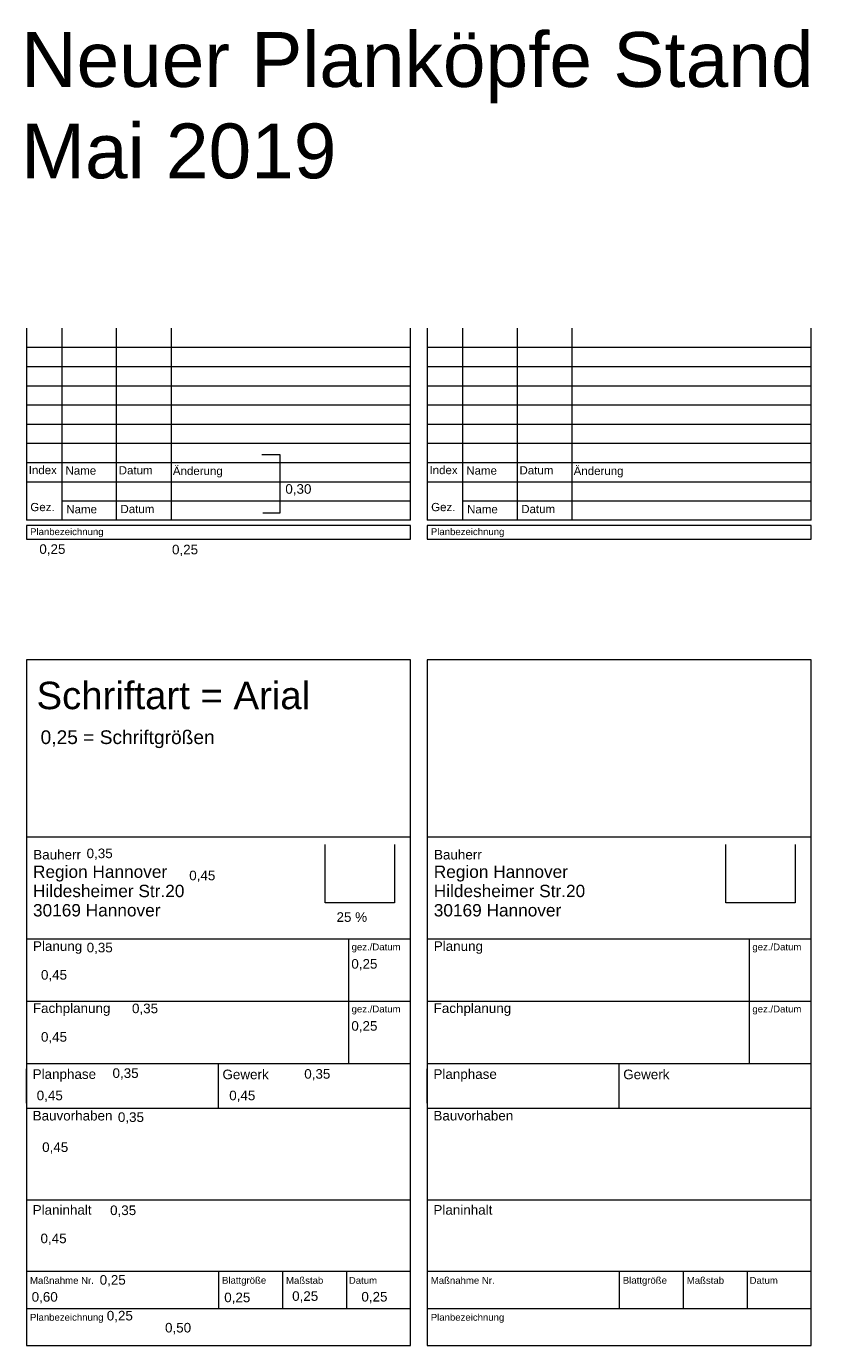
# Model space of a CAD drawing. Header units: metres. Extents: x -394.8 to -335.9, y -3.1 to 45.
# Tile 1 of 2: x -394.8 to -365.8, y -3.1 to 45. Entities that reach past the tile are written whole.
import ezdxf
from ezdxf.xclip import XClip

# ---------------------------------------------------------------- set-up
doc = ezdxf.new("R2010")
doc.units = ezdxf.units.M
doc.header["$MEASUREMENT"] = 0
doc.header["$XCLIPFRAME"] = 0
doc.linetypes.add('Wipeout_Contour', pattern=[1, 0, -1])
for name, color, linetype in [('Logo_RH_schwarz_7_0', 7, 'Continuous'), ('Logo_RH_schwarz_7_Zeichnungen', 7, 'Continuous'), ('Logo_RH_schwarz_8_0', 7, 'Continuous'), ('Logo_RH_schwarz_8_Zeichnungen', 7, 'Continuous'), ('P_ZE_PLANKOPF', 7, 'Continuous'), ('P_ZE_TEXT', 7, 'Continuous'), ('Zeichnungen', 7, 'Continuous')]:
    doc.layers.add(name, color=color, linetype=linetype)
doc.styles.add('ERSTELLTER_STIL_1', font='arial.ttf')
picture_1 = doc.add_image_def('image2.tif', size_in_pixel=(287, 241))

# ---------------------------------------------------------------- blocks, each defined once
blk = doc.blocks.new('Zeichnung_2_7', base_point=(-369.3346672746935, 15.13883800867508))
at = {"color": 254, "linetype": 'Wipeout_Contour', "lineweight": 0, "ltscale": 1473.360517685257}
blk.add_wipeout([(-369.3346672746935, 13.01335189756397), (-366.80348671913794, 13.01335189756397), (-366.80348671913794, 15.138838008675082), (-369.3346672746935, 15.138838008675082)], dxfattribs=at).dxf.layer = 'Logo_RH_schwarz_7_Zeichnungen'
at = {"layer": 'Logo_RH_schwarz_7_0', "color": 7, "lineweight": 13}
image = blk.add_image(picture_1, insert=(-369.3346672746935, 13.01335189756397), size_in_units=(2.5311805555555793, 2.125486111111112), dxfattribs=at)
image.set_boundary_path([(-0.5, -0.5), (286.5, 240.5)])
blk = doc.blocks.new('Zeichnung_3_8', base_point=(-383.9464923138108, 15.13883800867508))
at = {"color": 254, "linetype": 'Wipeout_Contour', "lineweight": 0, "ltscale": 1531.766430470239}
blk.add_wipeout([(-383.9464923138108, 13.01335189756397), (-381.4153117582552, 13.01335189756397), (-381.4153117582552, 15.138838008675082), (-383.9464923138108, 15.138838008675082)], dxfattribs=at).dxf.layer = 'Logo_RH_schwarz_8_Zeichnungen'
at = {"layer": 'Logo_RH_schwarz_8_0', "color": 7, "lineweight": 13}
image = blk.add_image(picture_1, insert=(-383.9464923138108, 13.01335189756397), size_in_units=(2.5311805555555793, 2.125486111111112), dxfattribs=at)
image.set_boundary_path([(-0.5, -0.5), (286.5, 240.5)])

msp = doc.modelspace()

# ---------------------------------------------------------------- linework, layer by layer
at = {"layer": 'P_ZE_PLANKOPF', "color": 7, "linetype": 'Continuous', "lineweight": 13}
for p, q in [((-394.8336633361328, 33.96664061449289), (-394.8336633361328, 26.96664061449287)), ((-393.5472267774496, 33.96664061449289), (-393.5472267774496, 26.96664061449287)), ((-391.5472267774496, 26.96664061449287), (-391.5472267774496, 33.96664061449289)), ((-389.5472267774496, 26.96664061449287), (-389.5472267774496, 33.96664061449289)), ((-380.8363453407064, 26.96664061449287), (-380.8363453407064, 33.96664061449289)), ((-380.2218382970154, 33.96664061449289), (-380.2218382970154, 26.96664061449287)), ((-378.9354017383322, 33.96664061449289), (-378.9354017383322, 26.96664061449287)), ((-376.9354017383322, 26.96664061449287), (-376.9354017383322, 33.96664061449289)), ((-374.9354017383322, 26.96664061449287), (-374.9354017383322, 33.96664061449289)), ((-366.2245203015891, 26.96664061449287), (-366.2245203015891, 33.96664061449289)), ((-394.8336633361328, 33.26664061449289), (-380.8363453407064, 33.26664061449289)), ((-380.2218382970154, 33.26664061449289), (-366.2245203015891, 33.26664061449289)), ((-394.8336633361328, 32.56664061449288), (-380.8363453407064, 32.56664061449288)), ((-380.2218382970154, 32.56664061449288), (-366.2245203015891, 32.56664061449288)), ((-394.8336633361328, 31.86664061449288), (-380.8363453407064, 31.86664061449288)), ((-380.2218382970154, 31.86664061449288), (-366.2245203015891, 31.86664061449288)), ((-394.8336633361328, 31.16664061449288), (-380.8363453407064, 31.16664061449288)), ((-380.2218382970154, 31.16664061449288), (-366.2245203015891, 31.16664061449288)), ((-394.8336633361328, 30.46664061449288), (-380.8363453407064, 30.46664061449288)), ((-380.2218382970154, 30.46664061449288), (-366.2245203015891, 30.46664061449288)), ((-394.8336633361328, 29.76664061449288), (-380.8363453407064, 29.76664061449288)), ((-386.2583785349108, 29.3527281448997), (-385.5918860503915, 29.3527281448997)), ((-385.5918860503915, 29.3527281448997), (-385.5918860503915, 27.21398360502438)), ((-380.2218382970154, 29.76664061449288), (-366.2245203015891, 29.76664061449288)), ((-394.8336633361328, 29.06664061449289), (-380.8363453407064, 29.06664061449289)), ((-380.2218382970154, 29.06664061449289), (-366.2245203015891, 29.06664061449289)), ((-394.8336633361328, 28.36664061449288), (-380.8363453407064, 28.36664061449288)), ((-380.2218382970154, 28.36664061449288), (-366.2245203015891, 28.36664061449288)), ((-393.5472267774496, 27.66664061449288), (-380.8363453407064, 27.66664061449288)), ((-378.9354017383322, 27.66664061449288), (-366.2245203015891, 27.66664061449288)), ((-380.8363453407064, 26.96664061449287), (-394.8336633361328, 26.96664061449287)), ((-385.5918860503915, 27.21398360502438), (-386.2185879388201, 27.21398360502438)), ((-366.2245203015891, 26.96664061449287), (-380.2218382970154, 26.96664061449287)), ((-380.8363453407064, 26.76664061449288), (-394.8363453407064, 26.76664061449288)), ((-394.8363453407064, 26.76664061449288), (-394.8363453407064, 26.26664061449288)), ((-380.8363453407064, 26.26664061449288), (-380.8363453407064, 26.76664061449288)), ((-366.2245203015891, 26.76664061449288), (-380.2245203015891, 26.76664061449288)), ((-380.2245203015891, 26.76664061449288), (-380.2245203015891, 26.26664061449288)), ((-366.2245203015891, 26.26664061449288), (-366.2245203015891, 26.76664061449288)), ((-394.8363453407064, 26.26664061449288), (-380.8363453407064, 26.26664061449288)), ((-380.2245203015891, 26.26664061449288), (-366.2245203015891, 26.26664061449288)), ((-380.8363453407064, 21.86595288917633), (-394.8363453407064, 21.86595288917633)), ((-394.8363453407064, 21.86595288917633), (-394.8363453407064, -3.134047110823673)), ((-380.8363453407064, -3.134047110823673), (-380.8363453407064, 21.86595288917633)), ((-366.2245203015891, 21.86595288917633), (-380.2245203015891, 21.86595288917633)), ((-380.2245203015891, 21.86595288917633), (-380.2245203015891, -3.134047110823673)), ((-366.2245203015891, -3.134047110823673), (-366.2245203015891, 21.86595288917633)), ((-394.8363453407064, 15.42294236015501), (-380.8363453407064, 15.42294236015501)), ((-380.2245203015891, 15.42294236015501), (-366.2245203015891, 15.42294236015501)), ((-394.8363453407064, 13.03300850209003), (-394.8363453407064, 10.53300850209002)), ((-380.8363453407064, 10.53300850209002), (-380.8363453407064, 13.03300850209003)), ((-380.2245203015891, 13.03300850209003), (-380.2245203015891, 10.53300850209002)), ((-366.2245203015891, 10.53300850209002), (-366.2245203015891, 13.03300850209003)), ((-380.8363453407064, 11.68300850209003), (-394.8363453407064, 11.68300850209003)), ((-383.0803957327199, 7.155886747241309), (-383.0803957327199, 11.68300850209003)), ((-366.2245203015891, 11.68300850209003), (-380.2245203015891, 11.68300850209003)), ((-368.4685706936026, 7.155886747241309), (-368.4685706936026, 11.68300850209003)), ((-394.8363453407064, 10.33300850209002), (-394.8363453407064, 7.155886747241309)), ((-380.2245203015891, 10.33300850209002), (-380.2245203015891, 7.155886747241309)), ((-380.8363453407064, 9.419447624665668), (-394.8363453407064, 9.419447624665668)), ((-366.2245203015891, 9.419447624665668), (-380.2245203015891, 9.419447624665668)), ((-394.8363453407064, 7.155886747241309), (-380.8289956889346, 7.155886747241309)), ((-394.8363453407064, 5.705886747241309), (-394.8363453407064, 6.955886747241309)), ((-387.8363453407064, 5.505886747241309), (-387.8363453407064, 7.155886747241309)), ((-380.2245203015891, 7.155886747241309), (-366.2171706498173, 7.155886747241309)), ((-380.2245203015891, 5.705886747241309), (-380.2245203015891, 6.955886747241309)), ((-373.2245203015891, 5.505886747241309), (-373.2245203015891, 7.155886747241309)), ((-380.8363453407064, 5.705886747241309), (-380.8363453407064, 6.705886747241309)), ((-366.2245203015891, 5.705886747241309), (-366.2245203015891, 6.705886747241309)), ((-380.8363453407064, 5.505886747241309), (-394.8363453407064, 5.505886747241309)), ((-394.8363453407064, 5.505886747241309), (-394.8363453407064, 2.365952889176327)), ((-380.8363453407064, 2.365952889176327), (-380.8363453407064, 5.505886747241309)), ((-366.2245203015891, 5.505886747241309), (-380.2245203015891, 5.505886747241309)), ((-380.2245203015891, 5.505886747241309), (-380.2245203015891, 2.365952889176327)), ((-366.2245203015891, 2.365952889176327), (-366.2245203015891, 5.505886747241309)), ((-380.8363453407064, 2.165952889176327), (-394.8363453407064, 2.165952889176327)), ((-394.8363453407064, 2.165952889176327), (-394.8363453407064, -0.2340471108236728)), ((-380.8363453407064, -0.2340471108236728), (-380.8363453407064, 2.165952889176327)), ((-366.2245203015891, 2.165952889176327), (-380.2245203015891, 2.165952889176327)), ((-380.2245203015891, 2.165952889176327), (-380.2245203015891, -0.2340471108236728)), ((-366.2245203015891, -0.2340471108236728), (-366.2245203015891, 2.165952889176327)), ((-380.8364706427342, -0.434047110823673), (-394.8363453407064, -0.434047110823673)), ((-394.8363453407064, -0.434047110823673), (-394.8363453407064, -1.784047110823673)), ((-388.0364079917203, -0.434047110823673), (-390.036387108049, -0.434047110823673)), ((-387.8363453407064, -0.434047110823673), (-387.8363453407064, -1.784047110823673)), ((-385.5030120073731, -0.434047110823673), (-385.5030120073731, -1.784047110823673)), ((-383.2364497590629, -0.434047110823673), (-385.2364288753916, -0.434047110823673)), ((-383.1696786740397, -0.434047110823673), (-383.1696786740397, -1.784047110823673)), ((-366.2246456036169, -0.434047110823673), (-380.2245203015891, -0.434047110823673)), ((-380.2245203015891, -0.434047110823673), (-380.2245203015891, -1.784047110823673)), ((-373.424582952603, -0.434047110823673), (-375.4245620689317, -0.434047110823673)), ((-373.2245203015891, -0.434047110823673), (-373.2245203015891, -1.784047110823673)), ((-370.8911869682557, -0.434047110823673), (-370.8911869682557, -1.784047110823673)), ((-368.6246247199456, -0.434047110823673), (-370.6246038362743, -0.434047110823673)), ((-368.5578536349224, -0.434047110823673), (-368.5578536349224, -1.784047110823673)), ((-394.8363453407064, -1.784047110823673), (-380.8363453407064, -1.784047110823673)), ((-394.8363453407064, -1.784047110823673), (-380.8363453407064, -1.784047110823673)), ((-385.2364288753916, -1.784047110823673), (-383.2364497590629, -1.784047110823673)), ((-380.2245203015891, -1.784047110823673), (-366.2245203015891, -1.784047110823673)), ((-380.2245203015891, -1.784047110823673), (-366.2245203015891, -1.784047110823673)), ((-370.6246038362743, -1.784047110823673), (-368.6246247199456, -1.784047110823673)), ((-394.8363453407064, -3.134047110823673), (-380.8363453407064, -3.134047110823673)), ((-380.2245203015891, -3.134047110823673), (-366.2245203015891, -3.134047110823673))]:
    msp.add_line(p, q, dxfattribs=at)

# ---------------------------------------------------------------- block references
at = {"layer": 'Zeichnungen', "color": 7, "linetype": 'Continuous', "lineweight": 13}
ref = msp.add_blockref('Zeichnung_3_8', (-383.9464923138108, 15.13883800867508), dxfattribs=at)
XClip(ref).set_block_clipping_path([(-383.9464923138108, 13.01335189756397), (-381.4153117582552, 15.13883800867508)])
ref = msp.add_blockref('Zeichnung_2_7', (-369.3346672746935, 15.13883800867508), dxfattribs=at)
XClip(ref).set_block_clipping_path([(-369.3346672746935, 13.01335189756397), (-366.8034867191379, 15.13883800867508)])

# ---------------------------------------------------------------- texts
at = {"layer": 'P_ZE_TEXT', "color": 1, "linetype": 'Continuous', "lineweight": 18, "true_color": 0xf50000, "insert": (-395.0251481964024, 44.7616788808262), "char_height": 2, "attachment_point": 1, "style": 'ERSTELLTER_STIL_1'}
msp.add_mtext('\\A1;{\\pql;\\fArial|b0|i0|c0|p38;Neuer Planköpfe Stand \\P\\pql;\\fArial|b0|i0|c0|p38;Mai 2019\\P\\pql;\\fArial|b0|i0|c0|p38;}', dxfattribs=at)
at = {"layer": 'P_ZE_TEXT', "color": 7, "linetype": 'Continuous', "lineweight": 13, "style": 'ERSTELLTER_STIL_1'}
for s, insert, char_height, attachment_point in [('\\A1;{\\pql;\\fArial|b0|i0|c0|p38;Index}', (-394.7515074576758, 28.63743179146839), 0.2999999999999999, 7), ('\\A1;{\\pql;\\fArial|b0|i0|c0|p38;Name}', (-393.4091003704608, 28.61937077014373), 0.3, 7), ('\\A1;{\\pql;\\fArial|b0|i0|c0|p38;Datum}', (-391.4702058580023, 28.62891957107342), 0.3, 7), ('\\A1;{\\pql;\\fArial|b0|i0|c0|p38;Änderung}', (-389.4951484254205, 28.52168584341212), 0.3, 7), ('\\A1;{\\pql;\\fArial|b0|i0|c0|p38;Index}', (-380.1396824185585, 28.63743179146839), 0.2999999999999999, 7), ('\\A1;{\\pql;\\fArial|b0|i0|c0|p38;Name}', (-378.7972753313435, 28.61937077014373), 0.3, 7), ('\\A1;{\\pql;\\fArial|b0|i0|c0|p38;Datum}', (-376.8583808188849, 28.62891957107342), 0.3, 7), ('\\A1;{\\pql;\\fArial|b0|i0|c0|p38;Änderung}', (-374.8833233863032, 28.52168584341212), 0.3, 7), ('\\A1;{\\pql;\\fArial|b0|i0|c0|p38;0,30}', (-385.3957916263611, 27.86200337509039), 0.3500000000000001, 7), ('\\A1;{\\pql;\\fArial|b0|i0|c0|p38;Gez.}', (-394.6910106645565, 27.28853511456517), 0.3, 7), ('\\A1;{\\pql;\\fArial|b0|i0|c0|p38;Name}', (-393.3802068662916, 27.20932722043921), 0.3, 7), ('\\A1;{\\pql;\\fArial|b0|i0|c0|p38;Datum}', (-391.4067168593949, 27.21691077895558), 0.3, 7), ('\\A1;{\\pql;\\fArial|b0|i0|c0|p38;Gez.}', (-380.0791856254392, 27.28853511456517), 0.3, 7), ('\\A1;{\\pql;\\fArial|b0|i0|c0|p38;Name}', (-378.7683818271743, 27.20932722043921), 0.3, 7), ('\\A1;{\\pql;\\fArial|b0|i0|c0|p38;Datum}', (-376.7948918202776, 27.21691077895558), 0.3, 7), ('\\A1;{\\pql;\\fArial|b0|i0|c0|p38;Planbezeichnung}', (-394.7016874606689, 26.66920648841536), 0.2500000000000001, 1), ('\\A1;{\\pql;\\fArial|b0|i0|c0|p38;Planbezeichnung}', (-380.0898624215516, 26.66920648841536), 0.25, 1), ('\\A1;{\\pql;\\fArial|b0|i0|c0|p38;0,25}', (-394.364269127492, 25.669901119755), 0.3500000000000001, 7), ('\\A1;{\\pql;\\fArial|b0|i0|c0|p38;0,25}', (-389.5274783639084, 25.65271158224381), 0.3500000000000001, 7), ('\\A1;{\\pql;\\fArial|b0|i0|c0|p38;Schriftart = Arial}', (-394.4661200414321, 20.05842028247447), 1, 7), ('\\A1;{\\pql;\\fArial|b0|i0|c0|p38;0,25 = Schriftgrößen}', (-394.3180959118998, 18.64989303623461), 0.5, 7), ('\\A1;{\\pql;\\fArial|b0|i0|c0|p38;Bauherr}', (-394.5857824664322, 14.58742224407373), 0.35, 7), ('\\A1;{\\pql;\\fArial|b0|i0|c0|p38;0,35}', (-392.6412107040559, 14.57508443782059), 0.3500000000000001, 7), ('\\A1;{\\pql;\\fArial|b0|i0|c0|p38;Bauherr}', (-379.9739574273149, 14.58742224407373), 0.35, 7), ('\\A1;{\\pql;\\fArial|b0|i0|c0|p38;0,45}', (-388.8990962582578, 13.76966635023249), 0.3500000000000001, 7), ('\\A1;{\\pql;\\fArial|b0|i0|c0|p38;25 %}', (-383.5292964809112, 12.3122254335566), 0.3500000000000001, 7), ('\\A1;{\\pql;\\fArial|b0|i0|c0|p38;Planung}', (-394.5947411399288, 11.15220579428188), 0.3499999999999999, 7), ('\\A1;{\\pql;\\fArial|b0|i0|c0|p38;0,35}', (-392.6390001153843, 11.13971911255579), 0.3500000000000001, 7), ('\\A1;{\\pql;\\fArial|b0|i0|c0|p38;gez./Datum}', (-382.979422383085, 11.20289391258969), 0.25, 7), ('\\A1;{\\pql;\\fArial|b0|i0|c0|p38;Planung}', (-379.9829161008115, 11.15220579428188), 0.3499999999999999, 7), ('\\A1;{\\pql;\\fArial|b0|i0|c0|p38;gez./Datum}', (-368.3675973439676, 11.20289391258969), 0.25, 7), ('\\A1;{\\pql;\\fArial|b0|i0|c0|p38;0,25}', (-382.9889584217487, 10.5460214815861), 0.3500000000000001, 7), ('\\A1;{\\pql;\\fArial|b0|i0|c0|p38;0,45}', (-394.3051370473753, 10.14583681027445), 0.3500000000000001, 7), ('\\A1;{\\pql;\\fArial|b0|i0|c0|p38;Fachplanung}', (-394.6000342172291, 8.888650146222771), 0.3500000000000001, 7), ('\\A1;{\\pql;\\fArial|b0|i0|c0|p38;0,35}', (-390.9863225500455, 8.921529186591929), 0.3500000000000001, 7), ('\\A1;{\\pql;\\fArial|b0|i0|c0|p38;gez./Datum}', (-382.979422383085, 8.939333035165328), 0.25, 7), ('\\A1;{\\pql;\\fArial|b0|i0|c0|p38;Fachplanung}', (-379.9882091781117, 8.888650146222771), 0.3500000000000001, 7), ('\\A1;{\\pql;\\fArial|b0|i0|c0|p38;gez./Datum}', (-368.3675973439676, 8.939333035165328), 0.25, 7), ('\\A1;{\\pql;\\fArial|b0|i0|c0|p38;0,45}', (-394.3051370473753, 7.88227593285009), 0.3500000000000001, 7), ('\\A1;{\\pql;\\fArial|b0|i0|c0|p38;0,25}', (-382.9889584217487, 8.282460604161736), 0.3500000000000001, 7), ('\\A1;{\\pql;\\fArial|b0|i0|c0|p38;Planphase}', (-394.6068326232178, 6.485661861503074), 0.35, 7), ('\\A1;{\\pql;\\fArial|b0|i0|c0|p38;0,35}', (-391.6959629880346, 6.561716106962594), 0.3500000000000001, 7), ('\\A1;{\\pql;\\fArial|b0|i0|c0|p38;Gewerk}', (-387.6880207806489, 6.575181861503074), 0.35, 7), ('\\A1;{\\pql;\\fArial|b0|i0|c0|p38;0,35}', (-384.7055510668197, 6.533066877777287), 0.3500000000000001, 7), ('\\A1;{\\pql;\\fArial|b0|i0|c0|p38;Planphase}', (-379.9950075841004, 6.485661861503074), 0.35, 7), ('\\A1;{\\pql;\\fArial|b0|i0|c0|p38;Gewerk}', (-373.0761957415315, 6.575181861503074), 0.35, 7), ('\\A1;{\\pql;\\fArial|b0|i0|c0|p38;0,45}', (-394.4599345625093, 5.747953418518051), 0.3500000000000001, 7), ('\\A1;{\\pql;\\fArial|b0|i0|c0|p38;0,45}', (-387.4408734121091, 5.747953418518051), 0.3500000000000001, 7), ('\\A1;{\\pql;\\fArial|b0|i0|c0|p38;Bauvorhaben}', (-394.6068326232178, 5.070367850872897), 0.3500000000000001, 7), ('\\A1;{\\pql;\\fArial|b0|i0|c0|p38;0,35}', (-391.5001834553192, 4.957359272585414), 0.3500000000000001, 7), ('\\A1;{\\pql;\\fArial|b0|i0|c0|p38;Bauvorhaben}', (-379.9950075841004, 5.070367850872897), 0.3500000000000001, 7), ('\\A1;{\\pql;\\fArial|b0|i0|c0|p38;0,45}', (-394.2616568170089, 3.862031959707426), 0.3500000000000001, 7), ('\\A1;{\\pql;\\fArial|b0|i0|c0|p38;Planinhalt}', (-394.6068326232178, 1.634714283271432), 0.3500000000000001, 7), ('\\A1;{\\pql;\\fArial|b0|i0|c0|p38;Planinhalt}', (-379.9950075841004, 1.634714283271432), 0.3500000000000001, 7), ('\\A1;{\\pql;\\fArial|b0|i0|c0|p38;0,35}', (-391.7847275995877, 1.561279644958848), 0.3500000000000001, 7), ('\\A1;{\\pql;\\fArial|b0|i0|c0|p38;0,45}', (-394.3210638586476, 0.5352376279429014), 0.3500000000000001, 7), ('\\A1;{\\pql;\\fArial|b0|i0|c0|p38;Maßnahme Nr.}', (-394.7043694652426, -0.8848937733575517), 0.25, 7), ('\\A1;{\\pql;\\fArial|b0|i0|c0|p38;0,25}', (-392.1645176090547, -0.9778016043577), 0.3500000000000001, 7), ('\\A1;{\\pql;\\fArial|b0|i0|c0|p38;Blattgröße}', (-387.7043694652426, -0.9527769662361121), 0.25, 7), ('\\A1;{\\pql;\\fArial|b0|i0|c0|p38;Maßstab}', (-385.3710361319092, -0.8848928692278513), 0.25, 7), ('\\A1;{\\pql;\\fArial|b0|i0|c0|p38;Datum}', (-383.0803957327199, -0.8847219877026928), 0.25, 7), ('\\A1;{\\pql;\\fArial|b0|i0|c0|p38;Maßnahme Nr.}', (-380.0925444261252, -0.8848937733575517), 0.25, 7), ('\\A1;{\\pql;\\fArial|b0|i0|c0|p38;Blattgröße}', (-373.0925444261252, -0.9527769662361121), 0.25, 7), ('\\A1;{\\pql;\\fArial|b0|i0|c0|p38;Maßstab}', (-370.7592110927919, -0.8848928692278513), 0.25, 7), ('\\A1;{\\pql;\\fArial|b0|i0|c0|p38;Datum}', (-368.4685706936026, -0.8847225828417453), 0.25, 7), ('\\A1;{\\pql;\\fArial|b0|i0|c0|p38;0,60}', (-394.6445799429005, -1.597888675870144), 0.3500000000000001, 7), ('\\A1;{\\pql;\\fArial|b0|i0|c0|p38;0,25}', (-387.6229927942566, -1.616789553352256), 0.3500000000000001, 7), ('\\A1;{\\pql;\\fArial|b0|i0|c0|p38;0,25}', (-385.1476993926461, -1.567283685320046), 0.3500000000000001, 7), ('\\A1;{\\pql;\\fArial|b0|i0|c0|p38;0,25}', (-382.6229001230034, -1.592036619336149), 0.3500000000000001, 7), ('\\A1;{\\pql;\\fArial|b0|i0|c0|p38;Planbezeichnung}', (-394.7043694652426, -2.302779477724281), 0.25, 7), ('\\A1;{\\pql;\\fArial|b0|i0|c0|p38;0,25}', (-391.9055721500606, -2.281967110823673), 0.3500000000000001, 7), ('\\A1;{\\pql;\\fArial|b0|i0|c0|p38;0,50}', (-389.781492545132, -2.72032827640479), 0.3500000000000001, 7), ('\\A1;{\\pql;\\fArial|b0|i0|c0|p38;Planbezeichnung}', (-380.0925444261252, -2.302779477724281), 0.25, 7)]:
    msp.add_mtext(s, dxfattribs=dict(at, insert=insert, char_height=char_height, attachment_point=attachment_point))
at = {"layer": 'P_ZE_TEXT', "color": 7, "linetype": 'Continuous', "lineweight": 13, "char_height": 0.45, "attachment_point": 7, "line_spacing_factor": 0.9369942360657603, "style": 'ERSTELLTER_STIL_1'}
for insert in [(-394.5953312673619, 12.50919058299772), (-379.9835062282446, 12.50919058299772)]:
    msp.add_mtext('\\A1;{\\pql;\\fArial|b0|i0|c0|p38;Region Hannover\\P\\pql;\\fArial|b0|i0|c0|p38;Hildesheimer Str.20\\P\\pql;\\fArial|b0|i0|c0|p38;30169 Hannover}', dxfattribs=dict(at, insert=insert))

doc.saveas('drawing.dxf')
